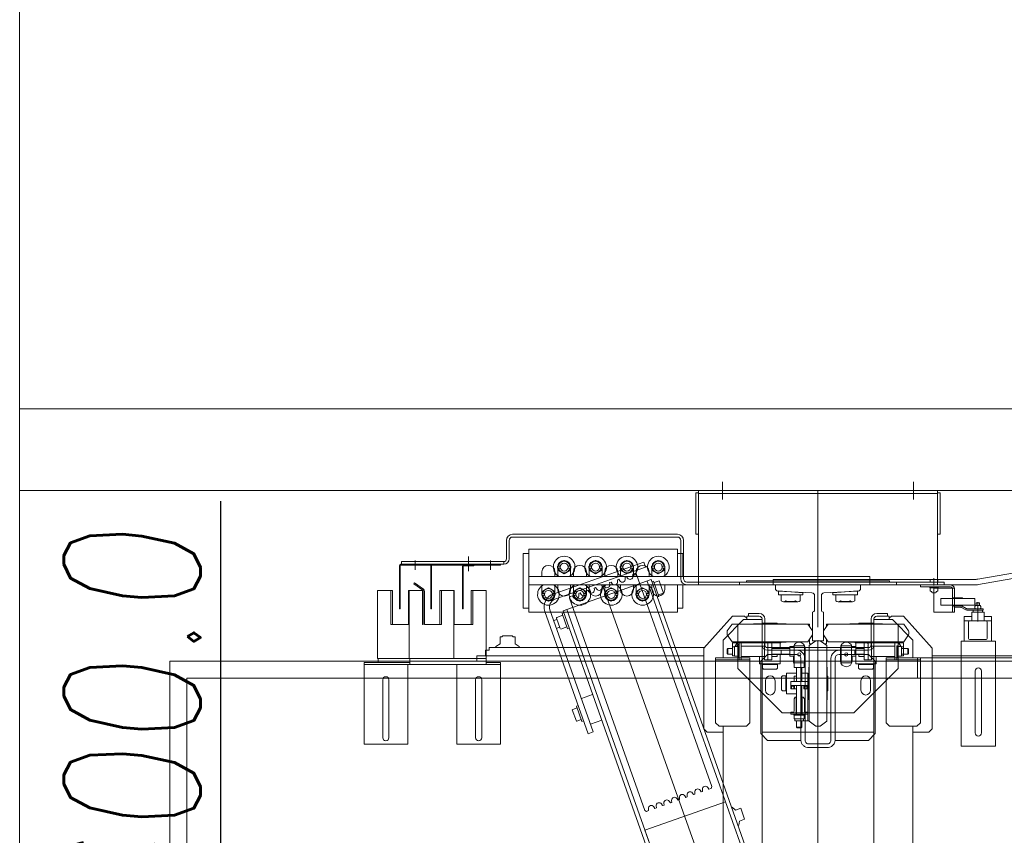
# Model space of a CAD drawing. Header units: millimetres. Extents: x 213386 to 506888, y 183055 to 450952.
# Tile 215 of 256: x 387877 to 389320, y 297905 to 299100. Entities that reach past the tile are written whole.
import ezdxf

# ---------------------------------------------------------------- set-up
doc = ezdxf.new("R2010")
doc.units = ezdxf.units.MM
doc.layers.get('Defpoints').update_dxf_attribs({"color": 255, "lineweight": 0})
doc.layers.add('DIM_COMP_AUX', color=255, linetype='Continuous', lineweight=0, plot=False)
for name, color, linetype, lineweight in [('NOVÁ TENKÁ', 255, 'Continuous', 0), ('OBRYSY', 255, 'Continuous', 0), ('ŽB', 255, 'Continuous', 0)]:
    doc.layers.add(name, color=color, linetype=linetype, lineweight=lineweight)
doc.styles.add('ROMANS', font='romans.shx', dxfattribs={"width": 0.75, "oblique": 5, "height": 200})
doc.dimstyles.new('KONE_mm', dxfattribs={"dimscale": 15, "dimtxt": 3.5, "dimasz": 3.5, "dimexe": 2, "dimexo": 0, "dimgap": 2, "dimtad": 1, "dimdec": 0, "dimrnd": 0.01, "dimzin": 0, "dimdsep": 46, "dimtxsty": 'ROMANS', "dimsah": 1, "dimcen": 0, "dimclrd": 256, "dimclre": 256, "dimclrt": 256, "dimadec": 1, "dimazin": 3, "dimtfac": 1, "dimtdec": 0, "dimtmove": 0, "dimatfit": 3, "dimfxl": 1, "dimtolj": 1, "dimtzin": 0, "dimarcsym": 0})

# ---------------------------------------------------------------- blocks, each defined once
blk = doc.blocks.new('*D978')
at = {"layer": 'Defpoints', "color": 0, "transparency": 16777216}
for p in [(300, 1805.1), (-300, 1725), (300, 1725)]:
    blk.add_point(p, dxfattribs=at)
at = {"layer": 'DIM_COMP_AUX', "lineweight": -2, "transparency": 16777216}
for p, q in [((-300, 1725), (-300, 1835.1)), ((300, 1725), (300, 1835.1)), ((-247.5, 1805.1), (247.5, 1805.1)), ((300, 1805.1), (1009.5, 1805.1))]:
    blk.add_line(p, q, dxfattribs=at)
at = {"layer": 'DIM_COMP_AUX', "transparency": 16777216}
for points in [[(-247.5, 1813.8), (-247.5, 1796.3), (-300, 1805.1)], [(247.5, 1813.8), (247.5, 1796.3), (300, 1805.1)]]:
    blk.add_solid(points, dxfattribs=at)
at = {"layer": 'DIM_COMP_AUX', "transparency": 16777216, "insert": (681, 1935.1), "char_height": 200, "attachment_point": 5, "style": 'ROMANS'}
blk.add_mtext('\\A1;600.0', dxfattribs=at)
blk = doc.blocks.new('*D981')
at = {"layer": 'Defpoints', "color": 0, "transparency": 16777216}
for p in [(370, 556.2), (370, 505), (700, 505)]:
    blk.add_point(p, dxfattribs=at)
at = {"layer": 'DIM_COMP_AUX', "lineweight": -2, "transparency": 16777216}
for p, q in [((370, 505), (370, 586.2)), ((700, 505), (700, 586.2)), ((370, 556.2), (-134.9, 556.2)), ((647.5, 556.2), (422.5, 556.2))]:
    blk.add_line(p, q, dxfattribs=at)
at = {"layer": 'DIM_COMP_AUX', "transparency": 16777216}
for points in [[(422.5, 565), (422.5, 547.5), (370, 556.2)], [(647.5, 565), (647.5, 547.5), (700, 556.2)]]:
    blk.add_solid(points, dxfattribs=at)
at = {"layer": 'DIM_COMP_AUX', "transparency": 16777216, "insert": (91.3, 686.2), "char_height": 200, "attachment_point": 5, "style": 'ROMANS'}
blk.add_mtext('\\A1;330', dxfattribs=at)
blk = doc.blocks.new('10020_Elevator_0')
at = {"layer": 'NOVÁ TENKÁ'}
for p, q in [((775, 1880), (-775, 1880)), ((775, 205), (775, 1880)), ((750, 1855), (-750, 1855)), ((750, 205), (750, 1855)), ((773.4, 1595.35), (653.4, 1595.35)), ((653.4, 1595.35), (653.4, 1531.35)), ((770.4, 1395.35), (770.4, 1595.35)), ((773.4, 1574.35), (773.4, 1595.35)), ((773.4, 1528.35), (773.4, 1574.35)), ((778.9, 1574.35), (773.4, 1574.35)), ((662.9, 1567.85), (710.35, 1567.85)), ((709.85, 1558.85), (662.9, 1558.85)), ((747.9, 1558.85), (709.85, 1558.85)), ((710.35, 1567.85), (747.9, 1567.85)), ((778.9, 1553.85), (778.9, 1509.35)), ((653.4, 1531.35), (770.4, 1531.35)), ((878.9, 1529.35), (878.9, 1530.35)), ((917, 1540.5), (917, 1390.5)), ((917, 1540.5), (921, 1540.5)), ((921, 1540.5), (921, 1390.5)), ((773.4, 1528.35), (770.4, 1528.35)), ((778.9, 1528.35), (773.4, 1528.35)), ((879.26, 1509.31), (888.46, 1522.45)), ((880.8, 1508.02), (890.1, 1521.3)), ((890.1, 1521.3), (888.46, 1522.45)), ((922.76, 1520.19), (909.02, 1520.19)), ((778.9, 1507.85), (778.9, 1463.35)), ((828.9, 1508.55), (876.69, 1508.55)), ((828.9, 1506.55), (877.27, 1506.55)), ((778.9, 1482.35), (778.9, 1461.85)), ((878.9, 1463.85), (878.9, 1483.35)), ((653.4, 1459.35), (770.4, 1459.35)), ((653.4, 1395.35), (653.4, 1459.35)), ((653.4, 1395.35), (653.4, 1459.35)), ((878.9, 1463.85), (778.9, 1463.85)), ((778.9, 1461.85), (778.9, 1416.35)), ((828.9, 1463.85), (828.9, 1463.02)), ((828.9, 1463.85), (828.9, 1463.02)), ((828.9, 1438.35), (828.9, 1463.02)), ((878.9, 1463.02), (828.9, 1463.02)), ((878.9, 1464.02), (878.9, 1463.02)), ((914, 1451.19), (852, 1451.19)), ((852, 1450.19), (852, 1451.19)), ((914, 1450.19), (852, 1450.19)), ((915, 1434.19), (915, 1449.19)), ((916, 1434.19), (916, 1449.19)), ((662.9, 1431.85), (710.11, 1431.85)), ((710.11, 1431.85), (747.9, 1431.85)), ((775.16, 1430), (783, 1430)), ((783, 1097.5), (783, 1430)), ((828.9, 1438.35), (878.9, 1438.35)), ((928.4, 1442.19), (907.14, 1442.19)), ((916, 1434.19), (915, 1434.19)), ((710.11, 1422.85), (662.9, 1422.85)), ((747.9, 1422.85), (710.11, 1422.85)), ((773.4, 1416.35), (770.4, 1416.35)), ((773.4, 1395.35), (773.4, 1416.35)), ((773.4, 1416.35), (818.4, 1416.35)), ((818.9, 1416.35), (778.9, 1416.35)), ((791, 1417.5), (783, 1417.5)), ((791, 1417.5), (791, 1412)), ((791, 1412), (795, 1412)), ((795, 1096.61), (795, 1412)), ((796.72, 1402.25), (795, 1402.25)), ((800.33, 1396), (796.72, 1402.25)), ((922.76, 1410.19), (909.02, 1410.19)), ((653.4, 1395.35), (773.4, 1395.35)), ((811, 1396), (800.33, 1396)), ((811, 1396), (811, 1393)), ((811, 1393), (811.37, 1393)), ((811.37, 1393), (812, 1391.92)), ((812, 1391.92), (812, 1378.09)), ((917, 1390.5), (921, 1390.5)), ((952, 1386.5), (925, 1386.5)), ((800.33, 1374), (796.72, 1367.75)), ((800.33, 1374), (811, 1374)), ((811, 1377), (811.37, 1377)), ((811, 1374), (811, 1377)), ((811.37, 1377), (812, 1378.09)), ((952, 1382.5), (925, 1382.5)), ((957, 1377.5), (957, 1136)), ((961, 1377.5), (961, 1136)), ((796.72, 1367.75), (795, 1367.75)), ((853, 1362), (933, 1362)), ((853, 1354), (853, 1362)), ((933, 1354), (933, 1362)), ((847, 1136), (847, 1354)), ((847, 1354), (939, 1354)), ((887, 1354), (887, 854)), ((899, 1354), (899, 854)), ((939, 1354), (939, 1136)), ((668.73, 1266.94), (847.84, 1330.33)), ((868.11, 1333.47), (863.22, 1325)), ((871.59, 1333.47), (868.11, 1333.47)), ((874.41, 1334.78), (871.59, 1334.78)), ((871.59, 1334.78), (871.59, 1330.65)), ((873, 1334.5), (882, 1334.5)), ((874.41, 1330.65), (874.41, 1334.78)), ((877.89, 1333.47), (874.41, 1333.47)), ((882.78, 1325), (877.89, 1333.47)), ((882, 1334.5), (887, 1334.5)), ((906, 1334.5), (899, 1334.5)), ((671.39, 1259.4), (850.51, 1322.79)), ((838.05, 1313.32), (822.78, 1307.92)), ((834.48, 1317.12), (836.07, 1312.62)), ((863.22, 1325), (868.11, 1316.53)), ((865.82, 1315.48), (912.87, 1182.56)), ((868.11, 1316.53), (871.59, 1316.53)), ((871.59, 1315.22), (871.59, 1319.35)), ((874.41, 1315.22), (871.59, 1315.22)), ((873, 1315.5), (882, 1315.5)), ((873.36, 1318.15), (920.41, 1185.23)), ((874.41, 1319.35), (874.41, 1315.22)), ((874.41, 1316.53), (877.89, 1316.53)), ((877.89, 1316.53), (882.78, 1325)), ((882, 1315.5), (887, 1315.5)), ((899, 1315.5), (906, 1315.5)), ((848.8, 1303.63), (372.74, 1135.13)), ((825.35, 1297.97), (822.23, 1306.77)), ((845.14, 1304.98), (822.52, 1296.97)), ((823.17, 1313.12), (824.76, 1308.62)), ((842.31, 1303.98), (839.2, 1312.78)), ((845.98, 1302.62), (845.14, 1304.98)), ((894.59, 1174.5), (848.8, 1303.63)), ((887, 1311.5), (880, 1311.5)), ((904, 1311.5), (899, 1311.5)), ((908.11, 1310.47), (903.22, 1302)), ((903.22, 1302), (908.11, 1293.53)), ((913, 1311.5), (904, 1311.5)), ((911.59, 1310.47), (908.11, 1310.47)), ((911.59, 1307.65), (911.59, 1311.78)), ((911.59, 1311.78), (914.41, 1311.78)), ((914.41, 1311.78), (914.41, 1307.65)), ((917.89, 1310.47), (914.41, 1310.47)), ((922.78, 1302), (917.89, 1310.47)), ((917.89, 1293.53), (922.78, 1302)), ((556.33, 1183.91), (867.34, 1294.23)), ((704.04, 1290.05), (687.07, 1284.04)), ((704.04, 1290.05), (704.31, 1289.29)), ((706.54, 1282.98), (704.31, 1289.29)), ((737.59, 1257.9), (850.81, 1297.97)), ((823.35, 1294.62), (822.52, 1296.97)), ((868.11, 1287.47), (863.22, 1279)), ((867.34, 1294.23), (869.89, 1293.02)), ((871.59, 1287.47), (868.11, 1287.47)), ((868.61, 1288.22), (871.01, 1289.87)), ((869.89, 1293.02), (871.01, 1289.87)), ((874.41, 1288.78), (871.59, 1288.78)), ((871.59, 1288.78), (871.59, 1284.65)), ((873, 1288.5), (882, 1288.5)), ((874.41, 1284.65), (874.41, 1288.78)), ((877.89, 1287.47), (874.41, 1287.47)), ((882.78, 1279), (877.89, 1287.47)), ((880, 1292.5), (887, 1292.5)), ((882, 1288.5), (887, 1288.5)), ((904, 1292.5), (899, 1292.5)), ((906, 1288.5), (899, 1288.5)), ((913, 1292.5), (904, 1292.5)), ((908.11, 1293.53), (911.59, 1293.53)), ((911.59, 1296.35), (911.59, 1292.22)), ((911.59, 1292.22), (914.41, 1292.22)), ((914.41, 1292.22), (914.41, 1296.35)), ((914.41, 1293.53), (917.89, 1293.53)), ((709.37, 1283.98), (686.75, 1275.97)), ((687.58, 1273.61), (686.75, 1275.97)), ((687.34, 1283.28), (687.07, 1284.04)), ((689.57, 1276.97), (687.34, 1283.28)), ((710.2, 1281.62), (709.37, 1283.98)), ((726.25, 1260.25), (720.41, 1276.75)), ((863.22, 1279), (868.11, 1270.53)), ((868.11, 1270.53), (871.59, 1270.53)), ((874.29, 1280.62), (871.38, 1280.39)), ((871.59, 1269.22), (871.59, 1273.35)), ((872.62, 1276.91), (875.02, 1278.56)), ((874.29, 1280.62), (875.02, 1278.56)), ((874.41, 1273.35), (874.41, 1269.22)), ((874.41, 1270.53), (877.89, 1270.53)), ((877.89, 1270.53), (882.78, 1279)), ((737.59, 1257.9), (384.17, 1132.81)), ((668.73, 1266.94), (671.39, 1259.4)), ((688.55, 1246.9), (682.71, 1263.4)), ((874.41, 1269.22), (871.59, 1269.22)), ((873, 1269.5), (882, 1269.5)), ((878.3, 1269.31), (875.4, 1269.08)), ((876.63, 1265.6), (879.03, 1267.25)), ((878.3, 1269.31), (879.03, 1267.25)), ((882.31, 1258), (879.41, 1257.77)), ((887, 1265.5), (880, 1265.5)), ((880.64, 1254.29), (883.04, 1255.94)), ((882, 1269.5), (887, 1269.5)), ((882.31, 1258), (883.04, 1255.94)), ((899, 1269.5), (906, 1269.5)), ((904, 1265.5), (899, 1265.5)), ((908.11, 1264.47), (903.22, 1256)), ((903.22, 1256), (908.11, 1247.53)), ((913, 1265.5), (904, 1265.5)), ((911.59, 1264.47), (908.11, 1264.47)), ((911.59, 1261.65), (911.59, 1265.78)), ((911.59, 1265.78), (914.41, 1265.78)), ((914.41, 1265.78), (914.41, 1261.65)), ((917.89, 1264.47), (914.41, 1264.47)), ((922.78, 1256), (917.89, 1264.47)), ((917.89, 1247.53), (922.78, 1256)), ((-885.49, 616.04), (885.09, 1245.09)), ((868.11, 1241.47), (863.22, 1233)), ((871.59, 1241.47), (868.11, 1241.47)), ((874.41, 1242.78), (871.59, 1242.78)), ((871.59, 1242.78), (871.59, 1238.65)), ((873, 1242.5), (882, 1242.5)), ((874.41, 1238.65), (874.41, 1242.78)), ((877.89, 1241.47), (874.41, 1241.47)), ((882.78, 1233), (877.89, 1241.47)), ((880, 1246.5), (887, 1246.5)), ((882, 1242.5), (887, 1242.5)), ((886.32, 1246.69), (883.42, 1246.46)), ((884.65, 1242.98), (887.05, 1244.63)), ((886.32, 1246.69), (887.05, 1244.63)), ((904, 1246.5), (899, 1246.5)), ((906, 1242.5), (899, 1242.5)), ((913, 1246.5), (904, 1246.5)), ((908.11, 1247.53), (911.59, 1247.53)), ((911.59, 1250.35), (911.59, 1246.22)), ((911.59, 1246.22), (914.41, 1246.22)), ((914.41, 1246.22), (914.41, 1250.35)), ((914.41, 1247.53), (917.89, 1247.53)), ((863.22, 1233), (868.11, 1224.53)), ((871.59, 1223.22), (871.59, 1227.35)), ((874.41, 1227.35), (874.41, 1223.22)), ((877.89, 1224.53), (882.78, 1233)), ((890.33, 1235.38), (887.43, 1235.15)), ((888.67, 1231.67), (891.07, 1233.32)), ((890.33, 1235.38), (891.07, 1233.32)), ((868.11, 1224.53), (871.59, 1224.53)), ((874.41, 1223.22), (871.59, 1223.22)), ((873, 1223.5), (882, 1223.5)), ((874.41, 1224.53), (877.89, 1224.53)), ((887, 1219.5), (880, 1219.5)), ((882, 1223.5), (887, 1223.5)), ((894.35, 1224.07), (891.44, 1223.84)), ((892.68, 1220.36), (895.08, 1222.01)), ((894.35, 1224.07), (895.08, 1222.01)), ((898.36, 1212.76), (895.46, 1212.53)), ((898.36, 1212.76), (899.09, 1210.7)), ((899, 1223.5), (906, 1223.5)), ((904, 1219.5), (899, 1219.5)), ((908.11, 1218.47), (903.22, 1210)), ((913, 1219.5), (904, 1219.5)), ((911.59, 1218.47), (908.11, 1218.47)), ((911.59, 1215.65), (911.59, 1219.78)), ((911.59, 1219.78), (914.41, 1219.78)), ((914.41, 1219.78), (914.41, 1215.65)), ((917.89, 1218.47), (914.41, 1218.47)), ((922.78, 1210), (917.89, 1218.47)), ((880, 1200.5), (887, 1200.5)), ((896.69, 1209.05), (899.09, 1210.7)), ((904, 1200.5), (899, 1200.5)), ((902.37, 1201.45), (899.47, 1201.22)), ((903.49, 1198.3), (902.27, 1195.75)), ((902.37, 1201.45), (903.49, 1198.3)), ((903.22, 1210), (908.11, 1201.53)), ((913, 1200.5), (904, 1200.5)), ((908.11, 1201.53), (911.59, 1201.53)), ((911.59, 1204.35), (911.59, 1200.22)), ((911.59, 1200.22), (914.41, 1200.22)), ((914.41, 1200.22), (914.41, 1204.35)), ((914.41, 1201.53), (917.89, 1201.53)), ((917.89, 1201.53), (922.78, 1210)), ((-891.82, 679.78), (527.46, 1183.53)), ((569.17, 1065.69), (527.46, 1183.53)), ((556.32, 1183.91), (555.11, 1181.35)), ((902.27, 1195.75), (591.26, 1085.42)), ((868.11, 1195.47), (863.22, 1187)), ((863.22, 1187), (868.11, 1178.53)), ((871.59, 1195.47), (868.11, 1195.47)), ((874.41, 1196.78), (871.59, 1196.78)), ((871.59, 1196.78), (871.59, 1192.65)), ((873, 1196.5), (882, 1196.5)), ((874.41, 1192.65), (874.41, 1196.78)), ((877.89, 1195.47), (874.41, 1195.47)), ((882.78, 1187), (877.89, 1195.47)), ((877.89, 1178.53), (882.78, 1187)), ((882, 1196.5), (887, 1196.5)), ((906, 1196.5), (899, 1196.5)), ((920.41, 1185.23), (912.87, 1182.56)), ((-526.87, 676.67), (892.48, 1180.44)), ((418.45, 1005.98), (894.59, 1174.5)), ((555.11, 1181.35), (556.23, 1178.2)), ((559.13, 1178.43), (556.23, 1178.2)), ((559.51, 1168.95), (561.91, 1170.61)), ((559.51, 1168.95), (560.24, 1166.89)), ((868.11, 1178.53), (871.59, 1178.53)), ((869.9, 1163.11), (892.52, 1171.12)), ((871.59, 1177.22), (871.59, 1181.35)), ((874.41, 1177.22), (871.59, 1177.22)), ((873, 1177.5), (882, 1177.5)), ((874.41, 1181.35), (874.41, 1177.22)), ((874.41, 1178.53), (877.89, 1178.53)), ((887, 1173.5), (880, 1173.5)), ((882, 1177.5), (887, 1177.5)), ((890.16, 1170.28), (892.83, 1162.74)), ((891.69, 1173.48), (892.52, 1171.12)), ((899, 1177.5), (906, 1177.5)), ((904, 1173.5), (899, 1173.5)), ((908.11, 1172.47), (903.22, 1164)), ((913, 1173.5), (904, 1173.5)), ((911.59, 1172.47), (908.11, 1172.47)), ((911.59, 1169.65), (911.59, 1173.78)), ((911.59, 1173.78), (914.41, 1173.78)), ((914.41, 1173.78), (914.41, 1169.65)), ((917.89, 1172.47), (914.41, 1172.47)), ((922.78, 1164), (917.89, 1172.47)), ((563.14, 1167.12), (560.24, 1166.89)), ((563.52, 1157.64), (565.92, 1159.3)), ((563.52, 1157.64), (564.25, 1155.58)), ((567.15, 1155.82), (564.25, 1155.58)), ((869.06, 1165.47), (869.9, 1163.11)), ((874.92, 1156.4), (872.25, 1163.95)), ((874.92, 1156.4), (892.83, 1162.74)), ((880, 1154.5), (887, 1154.5)), ((904, 1154.5), (899, 1154.5)), ((903.22, 1164), (908.11, 1155.53)), ((913, 1154.5), (904, 1154.5)), ((908.11, 1155.53), (911.59, 1155.53)), ((911.59, 1158.35), (911.59, 1154.22)), ((914.41, 1154.22), (914.41, 1158.35)), ((914.41, 1155.53), (917.89, 1155.53)), ((917.89, 1155.53), (922.78, 1164)), ((567.53, 1146.34), (569.93, 1147.99)), ((567.53, 1146.34), (568.26, 1144.28)), ((571.16, 1144.51), (568.26, 1144.28)), ((911.59, 1154.22), (914.41, 1154.22)), ((571.54, 1135.03), (573.94, 1136.68)), ((571.54, 1135.03), (572.27, 1132.97)), ((575.18, 1133.2), (572.27, 1132.97)), ((887, 1136), (847, 1136)), ((853, 1128), (853, 1136)), ((887, 1128), (853, 1128)), ((952, 1131), (896, 1131)), ((952, 1127), (896, 1127)), ((939, 1136), (899, 1136)), ((933, 1128), (899, 1128)), ((933, 1128), (933, 1136)), ((575.55, 1123.72), (577.95, 1125.37)), ((575.55, 1123.72), (576.28, 1121.66)), ((579.19, 1121.89), (576.28, 1121.66)), ((579.57, 1112.41), (581.96, 1114.06)), ((579.57, 1112.41), (580.3, 1110.35)), ((891, 815), (891, 1122)), ((583.2, 1110.58), (580.3, 1110.35)), ((583.58, 1101.1), (585.98, 1102.75)), ((583.58, 1101.1), (584.31, 1099.04)), ((587.21, 1099.27), (584.31, 1099.04)), ((676, 1097.5), (671, 1092.5)), ((794, 1097.5), (676, 1097.5)), ((841, 1055.5), (794, 1097.5)), ((991.79, 1105), (887, 1105)), ((887, 1105), (887, 755)), ((887, 755), (887, 1105)), ((887, 1105), (887, 755)), ((891, 1105), (891, 755)), ((960, 1105), (1025, 1105)), ((1021, 1105), (1021, 755)), ((1025, 1105), (1025, 755)), ((1025, 755), (1025, 1105)), ((1025, 1105), (1025, 755)), ((587.59, 1089.79), (589.99, 1091.44)), ((587.59, 1089.79), (588.71, 1086.64)), ((588.71, 1086.64), (591.26, 1085.42)), ((671, 1092.5), (671, 1069)), ((680, 1069), (-806, 1069)), ((685, 1080), (680, 1075)), ((680, 1075), (680, 1035)), ((685, 1080), (780, 1080)), ((777, 1030), (777, 1080)), ((780, 1030), (780, 1080)), ((806, 1069), (780, 1069)), ((836, 1039), (806, 1069)), ((1037.91, 1070.03), (1012.09, 1070.03)), ((561.08, 1055.59), (556.95, 1050.76)), ((560.8, 1056.36), (561.08, 1055.59)), ((783, 1055.1), (783, 1052.6)), ((783, 1055.1), (796, 1055.1)), ((786.5, 1062.89), (785.5, 1061.89)), ((793.5, 1061.89), (785.5, 1061.89)), ((785.5, 1061.89), (785.5, 1055.1)), ((792.5, 1062.89), (786.5, 1062.89)), ((793.5, 1061.89), (792.5, 1062.89)), ((793.5, 1061.89), (793.5, 1055.1)), ((793.5, 1055.5), (802, 1055.5)), ((796, 1055.1), (796, 1052.6)), ((802, 985.5), (802, 1055.5)), ((802, 1055), (802, 985)), ((802, 1055), (802, 985)), ((813.5, 1062.89), (803.5, 1055.88)), ((803.5, 1055.88), (803.5, 1000.5)), ((819.5, 1062.89), (829.5, 1055.88)), ((829.5, 1055.88), (829.5, 1000.5)), ((841, 1055.5), (841, 1052.5)), ((534.41, 1047.02), (534.68, 1046.24)), ((534.68, 1046.24), (540.92, 1045.09)), ((543.59, 1037.54), (540.92, 1045.09)), ((543.59, 1037.54), (559.62, 1043.22)), ((556.95, 1050.76), (559.62, 1043.22)), ((764.5, 1047.5), (699.5, 982.5)), ((829.5, 1047.5), (764.5, 1047.5)), ((777, 1045.5), (789.5, 1045.5)), ((777, 1042.5), (777, 1045.5)), ((777, 1042.5), (780.5, 1042.5)), ((799, 1042.5), (778.5, 1042.5)), ((778.5, 1042.5), (799, 1042.5)), ((797.5, 1047.1), (781.5, 1047.1)), ((781.5, 1047.1), (781.5, 1045.5)), ((781.5, 1045.5), (797.5, 1045.5)), ((782, 1042.5), (782, 1008.5)), ((796.69, 1052.6), (782.31, 1052.6)), ((782.31, 1047.5), (782.31, 1052.6)), ((784.11, 1047.1), (794.89, 1047.1)), ((802, 1045.5), (789.5, 1045.5)), ((796.69, 1047.5), (796.69, 1052.6)), ((797, 1042.5), (797, 1008.5)), ((797.5, 1045.5), (797.5, 1047.1)), ((802, 1042.5), (798.5, 1042.5)), ((802, 1042.5), (802, 1045.5)), ((836, 1020), (836, 1039)), ((841, 1037.5), (841, 1052.5)), ((887, 1045), (887, 745)), ((887, 1045), (891, 1045)), ((891, 1045), (891, 745)), ((680, 1035), (685, 1030)), ((685, 1030), (780, 1030)), ((836, 1034.5), (841, 1034.5)), ((838, 1034.5), (841, 1037.5)), ((841, 1032), (841, 1034.5)), ((841, 1032), (845, 1032)), ((841, 1032), (841, 1016)), ((845, 1032), (845, 1016)), ((891, 1035), (893, 1035)), ((893, 1035), (893, 930)), ((836, 1012), (-837, 1012)), ((669, 1014), (659, 1004)), ((775, 1014), (669, 1014)), ((671, 1012), (671, 848)), ((763.5, 1009.98), (764.97, 1011.45)), ((771, 1011.45), (764.97, 1011.45)), ((770, 1011.45), (770, 1000.5)), ((771, 1015.5), (771, 1000.5)), ((782, 1015.5), (771, 1015.5)), ((771, 1011.45), (771, 1000.5)), ((785, 1004), (775, 1014)), ((803, 1000.5), (803, 1024)), ((830, 1000.5), (830, 1024)), ((830, 1011.25), (831, 1011.25)), ((831, 1011.25), (831, 1000.5)), ((836, 1020), (836, 1012)), ((659, 961), (659, 1004)), ((763.5, 991.02), (763.5, 1009.98)), ((770, 989.55), (770, 1000.5)), ((771, 985.5), (771, 1000.5)), ((771, 989.55), (771, 1000.5)), ((777, 997.5), (777, 1003.5)), ((777, 1003.5), (802, 1003.5)), ((777, 997.5), (802, 997.5)), ((777.25, 1008.5), (789.5, 1008.5)), ((777.25, 1003.5), (777.25, 1008.5)), ((782, 997.5), (782, 989.95)), ((782, 995.5), (782, 997.5)), ((785, 1004), (785, 961)), ((785.5, 997.5), (785.5, 971.5)), ((801.75, 1008.5), (789.5, 1008.5)), ((801.75, 1003.5), (789.5, 1003.5)), ((791, 1004), (791, 930)), ((793.5, 997.5), (793.5, 971.5)), ((795, 1004), (795, 930)), ((837, 1008), (799, 1008)), ((801.75, 1003.5), (801.75, 1008.5)), ((802, 992), (802, 1009)), ((803, 1009), (802, 1009)), ((803, 1000.5), (803, 977)), ((803.5, 945.12), (803.5, 1000.5)), ((829.5, 945.12), (829.5, 1000.5)), ((830, 1000.5), (830, 977)), ((831, 989.75), (831, 1000.5)), ((699.5, 982.5), (699.5, 877.5)), ((733.02, 983.5), (731.55, 982.03)), ((731.55, 976), (731.55, 982.03)), ((751.98, 983.5), (733.02, 983.5)), ((751.98, 983.5), (753.45, 982.03)), ((753.45, 976), (753.45, 982.03)), ((763.5, 991.02), (764.97, 989.55)), ((771, 989.55), (764.97, 989.55)), ((785.5, 985.5), (771, 985.5)), ((785.5, 989.95), (782, 989.95)), ((785, 984), (791, 984)), ((791, 984), (791, 961)), ((793.5, 985.5), (802, 985.5)), ((803, 992), (802, 992)), ((803, 984), (802, 985)), ((803, 984), (802, 985)), ((830, 989.75), (831, 989.75)), ((863.57, 983.86), (872.38, 983.86)), ((872.38, 988), (872.38, 952)), ((872.38, 988), (878.28, 988)), ((872.38, 983.86), (872.38, 956.14)), ((875.38, 952), (878.28, 988)), ((887, 995.5), (887, 698.04)), ((887, 995.5), (895, 995.5)), ((895, 995.5), (895, 698.04)), ((697.5, 970), (697.5, 957.5)), ((700.5, 970), (697.5, 970)), ((700.5, 970), (700.5, 966.5)), ((727.5, 976), (742.5, 976)), ((727.5, 961.5), (727.5, 976)), ((731.55, 977), (742.5, 977)), ((731.55, 976), (742.5, 976)), ((734.5, 969.75), (734.5, 961.5)), ((734.5, 969.75), (739.5, 969.75)), ((734.5, 968.75), (738.5, 968.75)), ((738.5, 968.75), (738.5, 965.25)), ((738.5, 965.25), (738.5, 967)), ((739.5, 970), (739.5, 945)), ((745.5, 970), (739.5, 970)), ((739.5, 969.75), (739.5, 957.5)), ((753.45, 977), (742.5, 977)), ((757.5, 976), (742.5, 976)), ((753.45, 976), (742.5, 976)), ((745.5, 970), (745.5, 945)), ((757.5, 961.5), (757.5, 976)), ((782.31, 965), (782.31, 971.5)), ((782.31, 971.5), (796.69, 971.5)), ((796.69, 965), (796.69, 971.5)), ((862.28, 980.39), (862.28, 959.61)), ((659, 961), (659, 955)), ((659, 955), (779, 955)), ((677.5, 960.5), (678.5, 961.5)), ((677.5, 954.5), (677.5, 960.5)), ((678.5, 953.5), (677.5, 954.5)), ((678.5, 961.5), (687.9, 961.5)), ((678.5, 953.5), (678.5, 961.5)), ((678.5, 953.5), (687.9, 953.5)), ((687.5, 953.5), (687.5, 945)), ((687.5, 953.5), (687.5, 943)), ((687.9, 951), (687.9, 964)), ((687.9, 964), (690.4, 964)), ((690.4, 964.69), (690.4, 950.31)), ((695.9, 964.69), (690.4, 964.69)), ((695.9, 965.5), (695.9, 949.5)), ((697.5, 965.5), (695.9, 965.5)), ((695.9, 952.11), (695.9, 962.89)), ((697.5, 949.5), (697.5, 965.5)), ((722.5, 962), (697.5, 962)), ((697.5, 961.5), (739.5, 961.5)), ((697.5, 950), (697.5, 957.5)), ((697.5, 945), (697.5, 957.5)), ((697.5, 950), (697.5, 954.5)), ((697.5, 953.5), (739.5, 953.5)), ((722.5, 953), (697.5, 953)), ((700.51, 966.79), (700.65, 965.85)), ((702, 965), (719.9, 965)), ((722.5, 963.5), (719.9, 965)), ((722.5, 963.5), (722.5, 961.5)), ((722.5, 951.5), (722.5, 953.5)), ((734.5, 965.25), (738.5, 965.25)), ((734.5, 964.25), (739.5, 964.25)), ((739.5, 945.25), (739.5, 957.5)), ((747.5, 965), (745.5, 965)), ((745.5, 965), (753.05, 965)), ((745.5, 961.5), (765.99, 961.5)), ((745.5, 953.5), (765.99, 953.5)), ((753.05, 961.5), (753.05, 965)), ((757.5, 953.5), (757.5, 945)), ((765.99, 950.32), (765.99, 964.7)), ((772.5, 964.7), (765.99, 964.7)), ((772.49, 962.9), (772.49, 952.11)), ((772.5, 965), (797.5, 965)), ((772.5, 965), (772.5, 950)), ((775.5, 966), (782.31, 966)), ((794.89, 965), (784.11, 965)), ((797.5, 965), (797.5, 950)), ((829.5, 957.5), (829.5, 942.5)), ((872.38, 956.14), (863.57, 956.14)), ((648.54, 943), (648.54, 917)), ((648.54, 917), (648.54, 943)), ((653.77, 917), (653.77, 943)), ((659, 949), (779, 949)), ((680.11, 933), (687.12, 943)), ((687.12, 943), (742.5, 943)), ((700.5, 945), (687.5, 945)), ((687.9, 951), (690.4, 951)), ((695.9, 950.31), (690.4, 950.31)), ((695.9, 949.5), (697.5, 949.5)), ((757.5, 945), (698.84, 945)), ((700.5, 945), (700.5, 948.5)), ((702, 950), (719.9, 950)), ((742.5, 943.5), (719, 943.5)), ((722.5, 951.5), (719.9, 950)), ((751, 945), (734, 945)), ((734, 943.5), (734, 945)), ((734.5, 945), (734.5, 950.75)), ((734.5, 950.75), (739.5, 950.75)), ((734.5, 949.75), (738.5, 949.75)), ((734.5, 946.25), (738.5, 946.25)), ((734.5, 945.25), (739.5, 945.25)), ((734.5, 945.25), (739.5, 945.25)), ((738.5, 946.5), (738.5, 949.75)), ((738.5, 946.25), (738.5, 949.75)), ((742.5, 943.5), (766, 943.5)), ((797.88, 943), (742.5, 943)), ((751, 943.5), (751, 945)), ((772.5, 950.32), (765.99, 950.32)), ((797.5, 950), (772.5, 950)), ((794.5, 949), (775.5, 949)), ((804.89, 933), (797.88, 943)), ((807.24, 942.5), (800.5, 942.5)), ((800.5, 942.5), (800.5, 939.26)), ((813.5, 938.11), (803.5, 945.12)), ((819.5, 938.11), (829.5, 945.12)), ((829.5, 942.5), (825.76, 942.5)), ((872.38, 952), (875.38, 952)), ((-805, 930), (805, 930)), ((-750, 930), (750, 930)), ((680.11, 927), (687.12, 917)), ((791, 930), (791, 856)), ((795, 930), (795, 856)), ((804.89, 927), (797.88, 917)), ((825.18, 930), (948.82, 930)), ((887, 930), (887, 715.55)), ((887, 930), (1025, 930)), ((893, 825), (893, 930)), ((779, 911), (659, 911)), ((687.12, 917), (742.5, 917)), ((742.5, 916.5), (719, 916.5)), ((731.75, 916.5), (731.75, 915.5)), ((731.75, 915.5), (742.5, 915.5)), ((797.88, 917), (742.5, 917)), ((742.5, 916.5), (766, 916.5)), ((753.25, 915.5), (742.5, 915.5)), ((753.25, 916.5), (753.25, 915.5)), ((800.5, 917.5), (800.5, 920.74)), ((807.24, 917.5), (800.5, 917.5)), ((813.5, 921.89), (803.5, 914.88)), ((803.5, 914.88), (803.5, 859.5)), ((819.5, 921.89), (829.5, 914.88)), ((829.5, 917.5), (825.76, 917.5)), ((829.5, 902.5), (829.5, 917.5)), ((829.5, 914.88), (829.5, 859.5)), ((659, 899), (659, 905)), ((659, 905), (779, 905)), ((659, 856), (659, 899)), ((772.5, 896), (797.5, 896)), ((772.5, 881), (772.5, 896)), ((775.5, 897), (794.5, 897)), ((785, 899), (785, 856)), ((791, 899), (791, 876)), ((797.5, 881), (797.5, 896)), ((862.28, 879.61), (862.28, 900.39)), ((872.38, 903.86), (863.57, 903.86)), ((872.38, 872), (872.38, 908)), ((872.38, 908), (875.38, 908)), ((872.38, 876.14), (872.38, 903.86)), ((875.38, 908), (878.28, 872)), ((797.5, 881), (772.5, 881)), ((782.31, 881), (782.31, 874.5)), ((784.11, 881), (794.89, 881)), ((791, 880), (791, 890)), ((796.69, 881), (796.69, 874.5)), ((803, 859.5), (803, 883)), ((830, 859.5), (830, 883)), ((764.5, 812.5), (699.5, 877.5)), ((763.5, 868.98), (764.97, 870.45)), ((763.5, 868.98), (763.5, 859.5)), ((771, 870.45), (764.97, 870.45)), ((770, 870.45), (770, 859.5)), ((771, 874.5), (771, 859.5)), ((785.5, 874.5), (771, 874.5)), ((771, 870.45), (771, 859.5)), ((782.31, 880), (775.5, 880)), ((782, 870.05), (782, 862.5)), ((785.5, 870.05), (782, 870.05)), ((794.89, 874.5), (784.11, 874.5)), ((785, 876), (791, 876)), ((785.5, 862.5), (785.5, 874.5)), ((793.5, 862.5), (793.5, 874.5)), ((793.5, 874.5), (802, 874.5)), ((803, 876), (802, 875)), ((802, 805), (802, 875)), ((802, 874.5), (802, 804.5)), ((803, 868), (802, 868)), ((802, 868), (802, 851)), ((830, 870.25), (831, 870.25)), ((831, 870.25), (831, 859.5)), ((863.57, 876.14), (872.38, 876.14)), ((872.38, 872), (878.28, 872)), ((659, 856), (669, 846)), ((763.5, 850.02), (763.5, 859.5)), ((770, 848.55), (770, 859.5)), ((771, 844.5), (771, 859.5)), ((771, 848.55), (771, 859.5)), ((775, 846), (785, 856)), ((777, 862.5), (802, 862.5)), ((777, 862.5), (777, 856.5)), ((777, 856.5), (802, 856.5)), ((777.25, 856.5), (789.5, 856.5)), ((777.25, 856.5), (777.25, 851.5)), ((777.25, 851.5), (789.5, 851.5)), ((799, 856.5), (778.5, 856.5)), ((782, 817.5), (782, 851.5)), ((801.75, 856.5), (789.5, 856.5)), ((801.75, 851.5), (789.5, 851.5)), ((797, 817.5), (797, 851.5)), ((799, 852), (837, 852)), ((801.75, 856.5), (801.75, 851.5)), ((803, 859.5), (803, 836)), ((803.5, 804.12), (803.5, 859.5)), ((829.5, 804.12), (829.5, 859.5)), ((830, 859.5), (830, 836)), ((831, 848.75), (831, 859.5)), ((899, 854), (887, 854)), ((-836, 848), (836, 848)), ((669, 846), (775, 846)), ((763.5, 850.02), (764.97, 848.55)), ((771, 848.55), (764.97, 848.55)), ((782, 844.5), (771, 844.5)), ((799, 848), (837, 848)), ((803, 851), (802, 851)), ((830, 848.75), (831, 848.75)), ((836, 840), (836, 848)), ((836, 840), (836, 821)), ((841, 844), (841, 828)), ((845, 844), (845, 828)), ((685, 830), (680, 825)), ((680, 825), (680, 785)), ((685, 830), (780, 830)), ((777, 830), (777, 780)), ((780, 830), (780, 780)), ((841, 825.5), (836, 825.5)), ((841, 822.5), (838, 825.5)), ((841, 828), (845, 828)), ((841, 828), (841, 825.5)), ((891, 825), (893, 825)), ((829.5, 812.5), (764.5, 812.5)), ((777, 817.5), (780.5, 817.5)), ((777, 817.5), (777, 814.5)), ((777, 814.5), (789.5, 814.5)), ((778.5, 817.5), (799, 817.5)), ((798.5, 817.5), (780.5, 817.5)), ((781.5, 814.5), (797.5, 814.5)), ((781.5, 812.9), (781.5, 814.5)), ((797.5, 812.9), (781.5, 812.9)), ((782.31, 812.9), (782.31, 807.4)), ((784.11, 812.9), (794.89, 812.9)), ((796.69, 812.9), (796.69, 807.4)), ((797.5, 814.5), (797.5, 812.9)), ((802, 817.5), (798.5, 817.5)), ((802, 817.5), (802, 814.5)), ((806, 791), (836, 821)), ((841, 807.5), (841, 822.5)), ((887, 815), (891, 815)), ((796.69, 807.4), (782.31, 807.4)), ((783, 804.9), (783, 807.4)), ((783, 804.9), (796, 804.9)), ((785.5, 798.11), (785.5, 807.4)), ((793.5, 798.11), (785.5, 798.11)), ((786.5, 797.11), (785.5, 798.11)), ((792.5, 797.11), (786.5, 797.11)), ((793.5, 798.11), (792.5, 797.11)), ((793.5, 798.11), (793.5, 807.4)), ((793.5, 804.5), (802, 804.5)), ((794, 762.5), (841, 804.5)), ((796, 804.9), (796, 807.4)), ((813.5, 797.11), (803.5, 804.12)), ((819.5, 797.11), (829.5, 804.12)), ((841, 807.5), (841, 804.5)), ((-806, 791), (680, 791)), ((671, 791), (671, 767.5)), ((680, 785), (685, 780)), ((685, 780), (774, 780)), ((750, 784), (780, 784)), ((750, 558), (750, 784)), ((777, 780), (774, 780)), ((777, 780), (780, 780)), ((806, 791), (780, 791)), ((780, 784), (780, 558)), ((887, 780), (884, 780)), ((884, 760), (884, 780)), ((887, 736), (887, 780)), ((1037.91, 789.97), (1012.09, 789.97)), ((671, 767.5), (676, 762.5)), ((881.86, 765.77), (877.94, 765.77)), ((882.4, 766.25), (884, 766.25)), ((882.4, 753.75), (882.4, 766.25)), ((884, 760), (884, 766.25)), ((891, 765.77), (894.46, 765.77)), ((891, 754.23), (891, 765.77)), ((794, 762.5), (676, 762.5)), ((783, 430), (783, 762.5)), ((882, 760), (847, 760)), ((847, 730), (847, 760)), ((877.4, 763), (877.4, 764.33)), ((877.4, 755.67), (877.4, 757)), ((881.86, 754.23), (877.94, 754.23)), ((882, 730.08), (882, 760)), ((882.4, 764.33), (882.4, 760)), ((882.4, 753.75), (884, 753.75)), ((884, 736), (884, 760)), ((896.79, 760), (886, 760)), ((887, 755), (991.79, 755)), ((894.46, 754.23), (891, 754.23)), ((895, 755.67), (895, 764.33)), ((1025, 755), (960, 755)), ((857, 750.18), (867, 750.18)), ((887, 745), (891, 745)), ((881, 733), (847, 733)), ((881, 730), (847, 730)), ((854, 730.18), (854, 720.68)), ((854, 730.18), (856, 730.18)), ((856, 732.18), (857, 732.18)), ((857, 732.18), (856, 732.18)), ((868, 732.18), (867, 732.18)), ((867, 732.18), (868, 732.18)), ((867, 700.18), (867, 725.18)), ((868, 718.18), (868, 732.18)), ((650.4, 720), (804.4, 720)), ((650.4, 720), (650.4, 670)), ((804.4, 670), (804.4, 720)), ((804.4, 715.68), (840.4, 715.68)), ((807, 683.68), (807, 707.68)), ((808.5, 709.18), (832.5, 709.18)), ((834, 675.68), (834, 715.68)), ((840.4, 704.68), (840.4, 715.68)), ((850, 687.68), (850, 711.68)), ((853.76, 719.74), (850.47, 713.56)), ((852, 687.68), (852, 711.68)), ((855.53, 718.8), (852.24, 712.62)), ((856, 718.18), (857, 718.18)), ((867, 718.18), (868, 718.18)), ((669.9, 699.5), (760.9, 699.5)), ((833.05, 695.68), (856.8, 695.68)), ((834, 704.68), (847, 704.68)), ((847, 686.68), (847, 704.68)), ((847, 702.68), (850, 702.68)), ((850.4, 695.68), (856.8, 695.68)), ((852, 698.99), (852, 692.36)), ((855.19, 700.1), (852.41, 700.1)), ((856.8, 695.68), (861.5, 695.68)), ((857, 700.18), (867, 700.18)), ((887.3, 694.57), (939.02, 401.29)), ((895.18, 695.96), (946.89, 402.68)), ((669.9, 690.5), (760.9, 690.5)), ((808.5, 682.18), (832.5, 682.18)), ((834, 686.68), (847, 686.68)), ((840.4, 675.68), (840.4, 686.68)), ((847, 688.68), (850, 688.68)), ((850, 687.68), (852, 687.68)), ((855.19, 691.26), (852.41, 691.26)), ((650.4, 670), (804.4, 670)), ((804.4, 675.68), (840.4, 675.68))]:
    blk.add_line(p, q, dxfattribs=at)
for points in [[(878.9, 1555.85), (878.9, 1575.35), (778.9, 1575.35), (778.9, 1553.85)], [(878.9, 1553.35), (878.9, 1555.85), (828.9, 1555.85), (828.9, 1529.35)], [(878.9, 1553.35), (828.9, 1553.35), (828.9, 1530.35), (878.9, 1530.35)], [(915, 1543.19), (852, 1543.19), (852, 1542.19), (915, 1542.19)], [(917, 1541.19), (917, 1395.19), (916, 1395.19), (916, 1541.19)], [(878.9, 1509.03), (878.9, 1529.35), (778.9, 1529.35), (778.9, 1507.85)], [(878.9, 1509.03), (878.9, 1509.85), (828.9, 1509.85), (828.9, 1508.55)], [(828.9, 1506.55), (828.9, 1484.35), (878.9, 1484.35)], [(828.9, 1506.55), (828.9, 1481.85), (878.9, 1481.85), (878.9, 1484.35)], [(915, 1496.19), (852, 1496.19), (852, 1497.19), (915, 1497.19)], [(818.9, 1416.35), (878.9, 1416.35), (878.9, 1438.35)], [(828.9, 1438.35), (828.9, 1435.85), (878.9, 1435.85), (878.9, 1438.35)], [(828.9, 1438.35), (828.9, 1435.85), (878.9, 1435.85), (878.9, 1438.35)], [(887, 815), (887, 866.5), (887, 993.5), (887, 1122)], [(961, 1105), (1022, 1105), (1022, 1109), (961, 1109), (961, 1105)], [(802, 1048.39), (797, 1051.27), (796.69, 1051.09)], [(801.8, 1042.5), (802, 1042.61), (802, 1048.39)], [(802, 811.61), (797, 808.73), (796.69, 808.91)], [(801.8, 817.5), (802, 817.39), (802, 811.61)], [(875, 760), (875, 762.4), (875.6, 763), (877.4, 763)], [(877.4, 757), (875.6, 757), (875, 757.6), (875, 760)], [(961, 755), (1022, 755), (1022, 751), (961, 751), (961, 755)], [(857, 700.18), (857, 732.18), (857, 733.18), (857, 750.18)], [(867, 725.18), (867, 733.18), (867, 750.18)], [(856, 718.18), (856, 730.18), (856, 732.18)], [(855.19, 691.26), (856.8, 692.36), (856.8, 698.99), (855.19, 700.1)], [(856.8, 698.18), (860.3, 698.18), (860.8, 697.68), (860.8, 693.68), (860.3, 693.18), (856.8, 693.18)]]:
    blk.add_lwpolyline(points, dxfattribs=at)
for points in [[(732.5, 993), (746.5, 993, 1), (746.5, 1007), (732.5, 1007, 1), (732.5, 993, 1)], [(732.5, 867), (746.5, 867, -1), (746.5, 853), (732.5, 853, -1), (732.5, 867, -1)]]:
    blk.add_lwpolyline(points, format="xyb", dxfattribs=at)
at = {"layer": 'NOVÁ TENKÁ', "ltscale": 3}
blk.add_lwpolyline([(805, 922), (847, 922), (847, 922, -0.4142135), (850, 925), (871.2, 925, -0.3990272), (875.2, 921.21), (877.8, 871.29, 0.3990273), (881.8, 867.5), (887, 867.5), (887, 992.5), (881.8, 992.5, 0.3990272), (877.8, 988.71), (875.2, 938.79, -0.399027), (871.2, 935), (850, 935, -0.4142138), (847, 938), (847, 938), (805, 938)], format="xyb", close=True, dxfattribs=at)
at = {"layer": 'NOVÁ TENKÁ'}
for centre, radius in [((873, 1325), 5.82), ((913, 1302), 5.82), ((873, 1279), 5.82), ((913, 1256), 5.82), ((873, 1233), 5.82), ((913, 1210), 5.82), ((873, 1187), 5.82), ((913, 1164), 5.82), ((785, 957.5), 2.46), ((785, 888.5), 2.46)]:
    blk.add_circle(centre, radius, dxfattribs=at)
for centre, radius, start, end in [((662.9, 1563.35), 4.5, 90, 180), ((662.9, 1563.35), 4.5, 180, 270), ((747.9, 1563.35), 4.5, 0, 90), ((747.9, 1563.35), 4.5, 270, 0), ((915, 1541.19), 2, 0, 90), ((915, 1541.19), 1, 0, 90), ((877.27, 1511.55), 3, 270, 315.01696), ((877.27, 1511.55), 5, 270, 315), ((915, 1498.19), 1, 270, 0), ((915, 1498.19), 2, 270, 300), ((915, 1498.19), 2, 300, 0), ((914, 1449.19), 2, 0, 90), ((914, 1449.19), 1, 0, 90), ((662.9, 1427.35), 4.5, 90, 180), ((747.9, 1427.35), 4.5, 0, 90), ((662.9, 1427.35), 4.5, 180, 270), ((747.9, 1427.35), 4.5, 270, 0), ((925, 1390.5), 8, 180, 270), ((925, 1390.5), 4, 180, 270), ((952, 1377.5), 9, 0, 90), ((952, 1377.5), 5, 0, 90), ((854.51, 1311.48), 20, 19.49073, 109.49073), ((873, 1325), 15.88, 28.17805, 331.82195), ((873, 1325), 9.5, 90, 180), ((873, 1325), 8.47, 99.59407, 260.40593), ((873, 1325), 8.47, 279.59407, 80.40593), ((906, 1325), 9.5, 0, 90), ((838.35, 1312.48), 0.9, 19.49073, 109.49073), ((854.51, 1311.48), 12, 19.49073, 109.49073), ((873, 1325), 9.5, 180, 270), ((913, 1302), 15.88, 208.17805, 151.82195), ((906, 1325), 9.5, 270, 0), ((880, 1302), 9.5, 90, 180), ((880, 1302), 9.5, 180, 270), ((913, 1302), 8.47, 99.59407, 260.40593), ((913, 1302), 9.5, 0, 90), ((913, 1302), 9.5, 270, 0), ((913, 1302), 8.47, 279.59407, 80.40593), ((873, 1279), 15.88, 28.17805, 331.82195), ((873, 1279), 9.5, 90, 180), ((873, 1279), 8.47, 99.59407, 260.40593), ((871.04, 1284.67), 4.3, 124.53137, 274.53137), ((873, 1279), 8.47, 279.59407, 80.40593), ((906, 1279), 9.5, 0, 90), ((873, 1279), 9.5, 180, 270), ((875.06, 1273.37), 4.3, 124.53137, 274.53137), ((913, 1256), 15.88, 208.17805, 151.82195), ((906, 1279), 9.5, 270, 0), ((880, 1256), 9.5, 90, 180), ((880, 1256), 9.5, 180, 270), ((879.07, 1262.06), 4.3, 124.53137, 274.53137), ((913, 1256), 8.47, 99.59407, 260.40593), ((913, 1256), 9.5, 0, 90), ((913, 1256), 9.5, 270, 0), ((913, 1256), 8.47, 279.59407, 80.40593), ((873, 1233), 15.88, 28.17805, 331.82195), ((873, 1233), 9.5, 90, 180), ((873, 1233), 8.47, 99.59407, 260.40593), ((873, 1233), 8.47, 279.59407, 80.40593), ((883.08, 1250.75), 4.3, 124.53137, 274.53137), ((887.09, 1239.44), 4.3, 124.53137, 274.53137), ((906, 1233), 9.5, 0, 90), ((873, 1233), 9.5, 180, 270), ((891.1, 1228.13), 4.3, 124.53137, 274.53137), ((906, 1233), 9.5, 270, 0), ((880, 1210), 9.5, 90, 180), ((895.12, 1216.82), 4.3, 124.53137, 274.53137), ((913, 1210), 15.88, 208.17805, 151.82195), ((913, 1210), 8.47, 99.59407, 260.40593), ((913, 1210), 9.5, 0, 90), ((913, 1210), 8.47, 279.59407, 80.40593), ((873, 1187), 15.88, 28.17805, 331.82195), ((880, 1210), 9.5, 180, 270), ((899.13, 1205.51), 4.3, 124.53137, 274.53137), ((913, 1210), 9.5, 270, 0), ((873, 1187), 9.5, 90, 180), ((873, 1187), 9.5, 180, 270), ((873, 1187), 8.47, 99.59407, 260.40593), ((873, 1187), 8.47, 279.59407, 80.40593), ((906, 1187), 9.5, 0, 90), ((906, 1187), 9.5, 270, 0), ((559.47, 1174.15), 4.3, 304.53137, 94.53137), ((880, 1164), 9.5, 90, 180), ((913, 1164), 15.88, 208.17805, 151.82195), ((913, 1164), 8.47, 99.59407, 260.40593), ((913, 1164), 9.5, 0, 90), ((913, 1164), 8.47, 279.59407, 80.40593), ((563.48, 1162.84), 4.3, 304.53137, 94.53137), ((567.49, 1151.53), 4.3, 304.53137, 94.53137), ((880, 1164), 9.5, 180, 270), ((913, 1164), 9.5, 270, 0), ((571.5, 1140.22), 4.3, 304.53137, 94.53137), ((575.52, 1128.91), 4.3, 304.53137, 94.53137), ((896, 1122), 9, 90, 180), ((896, 1122), 5, 90, 180), ((952, 1136), 9, 270, 0), ((952, 1136), 5, 270, 0), ((579.53, 1117.6), 4.3, 304.53137, 94.53137), ((583.54, 1106.29), 4.3, 304.53137, 94.53137), ((587.55, 1094.98), 4.3, 304.53137, 94.53137), ((816.5, 1023.72), 39.28, 85.62002, 94.37998), ((797, 1045.5), 5, 0, 93.55462), ((797, 1045.5), 3, 0, 95.93115), ((799, 1004), 8, 90, 180), ((803.5, 1024), 0.5, 90, 180), ((829.5, 1024), 0.5, 0, 90), ((837, 1016), 8, 270, 0), ((837, 1016), 4, 270, 0), ((799, 1004), 4, 90, 180), ((867.57, 980.39), 5.29, 139.11761, 220.88239), ((803.5, 977), 0.5, 180, 270), ((829.5, 977), 0.5, 270, 0), ((883.06, 970), 20.69, 160.43422, 199.56578), ((702, 966.5), 1.5, 180, 270), ((775.5, 957.5), 8.5, 90, 122.16386), ((779, 961), 12, 270, 0), ((779, 961), 6, 270, 0), ((794.5, 957.5), 8.5, 270, 75.06951), ((867.57, 959.61), 5.29, 139.11761, 220.88239), ((702, 948.5), 1.5, 90, 180), ((718.99, 943), 0.5, 90, 180), ((766, 943), 0.5, 0, 90), ((775.5, 957.5), 8.5, 237.69718, 270), ((816.5, 977.28), 39.28, 265.62002, 274.37998), ((719.28, 930), 39.28, 175.62002, 184.37998), ((765.72, 930), 39.28, 355.62002, 4.37998), ((719, 917), 0.5, 180, 270), ((766, 917), 0.5, 270, 0), ((779, 899), 12, 0, 90), ((816.5, 882.72), 39.28, 85.62002, 94.37998), ((775.5, 888.5), 8.5, 90, 270), ((779, 899), 6, 0, 90), ((794.5, 888.5), 8.5, 284.93049, 90), ((867.57, 900.39), 5.29, 139.11761, 220.88239), ((883.06, 890), 20.69, 160.43422, 199.56578), ((803.5, 883), 0.5, 90, 180), ((829.5, 883), 0.5, 0, 90), ((867.57, 879.61), 5.29, 139.11761, 220.88239), ((799, 856), 8, 180, 270), ((799, 856), 4, 180, 270), ((837, 844), 8, 0, 90), ((837, 844), 4, 0, 90), ((803.5, 836), 0.5, 180, 270), ((829.5, 836), 0.5, 270, 0), ((797, 814.5), 5, 266.44538, 0), ((816.5, 836.28), 39.28, 265.62002, 274.37998), ((879.61, 764.33), 2.21, 139.11761, 180), ((880.19, 764.33), 2.21, 0, 40.88239), ((895, 773.19), 4, 180, 185.44733), ((892.79, 764.33), 2.21, 0, 40.88239), ((879.61, 755.67), 2.21, 180, 220.88239), ((880.19, 755.67), 2.21, 319.11761, 324.94662), ((880.19, 755.67), 2.21, 324.94662, 0), ((892.79, 755.67), 2.21, 319.11761, 0), ((881, 736), 6, 270, 0), ((881, 736), 3, 289.47122, 0), ((881, 736), 3, 270, 289.47122), ((881, 736), 3, 270, 289.47122), ((808.5, 707.68), 1.5, 90, 180), ((832.5, 707.68), 1.5, 0, 90), ((854, 711.68), 4, 151.92751, 180), ((854, 711.68), 2, 151.92751, 180), ((852, 720.68), 2, 331.92751, 0), ((852, 720.68), 4, 331.92751, 0), ((669.9, 695), 4.5, 90, 180), ((669.9, 695), 4.5, 180, 270), ((760.9, 695), 4.5, 0, 90), ((760.9, 695), 4.5, 270, 0), ((853.69, 698.99), 1.69, 139.11761, 180), ((907, 698.04), 20, 180, 190), ((907, 698.04), 12, 180, 190), ((808.5, 683.68), 1.5, 180, 270), ((832.5, 683.68), 1.5, 270, 0), ((853.69, 692.36), 1.69, 180, 220.88239)]:
    blk.add_arc(centre, radius, start, end, dxfattribs=at)
for points, knots in [([(659, 955), (657.63, 955), (654.8, 954.34), (651.33, 951.61), (649.06, 947.64), (648.54, 944.55), (648.54, 943)], [0, 0, 0, 0, 0.2339852, 0.4776314, 0.7343636, 1, 1, 1, 1]), ([(659, 955), (657.63, 955), (654.8, 954.34), (651.33, 951.61), (649.06, 947.64), (648.54, 944.55), (648.54, 943)], [0, 0, 0, 0, 0.2339852, 0.4776314, 0.7343636, 1, 1, 1, 1]), ([(659, 949), (658.32, 949), (656.9, 948.67), (655.17, 947.31), (654.03, 945.32), (653.77, 943.78), (653.77, 943)], [0, 0, 0, 0, 0.2339974, 0.4776355, 0.7343494, 1, 1, 1, 1]), ([(648.54, 917), (648.54, 915.45), (649.06, 912.36), (651.33, 908.39), (654.8, 905.66), (657.63, 905), (659, 905)], [0, 0, 0, 0, 0.2656364, 0.5223686, 0.7660148, 1, 1, 1, 1]), ([(648.54, 917), (648.54, 915.45), (649.06, 912.36), (651.33, 908.39), (654.8, 905.66), (657.63, 905), (659, 905)], [0, 0, 0, 0, 0.2656364, 0.5223686, 0.7660148, 1, 1, 1, 1]), ([(653.77, 917), (653.77, 916.22), (654.03, 914.68), (655.17, 912.69), (656.9, 911.33), (658.32, 911), (659, 911)], [0, 0, 0, 0, 0.2656506, 0.5223645, 0.7660026, 1, 1, 1, 1])]:
    blk.add_open_spline(points, degree=3, knots=knots, dxfattribs=at)
blk.add_point((805, 930), dxfattribs=at)
at = {"layer": 'NOVÁ TENKÁ', "linetype": 'ByBlock'}
for p in [(797.22, 856.5), (800.75, 856.5)]:
    blk.add_point(p, dxfattribs=at)
at = {"layer": 'DIM_COMP_AUX'}
dim = blk.add_linear_dim(base=(300, 1805.08), p1=(-300, 1725), p2=(300, 1725), dimstyle='KONE_mm', override={"dimdec": 1}, dxfattribs=at)
dim.commit()
dim.dimension.update_dxf_attribs({"geometry": '*D978', "text_midpoint": (681.01, 1935.08)})
dim = blk.add_linear_dim(base=(370, 556.23), p1=(700, 505), p2=(370, 505), angle=180, dimstyle='KONE_mm', override={"dimdec": 0}, dxfattribs=at)
dim.commit()
dim.dimension.update_dxf_attribs({"geometry": '*D981', "text_midpoint": (91.31, 686.23)})

msp = doc.modelspace()

# ---------------------------------------------------------------- linework, layer by layer
at = {"layer": 'OBRYSY'}
for p, q in [((389976.6, 298529.7), (387876.6, 298529.7)), ((389976.6, 298409.7), (387876.6, 298409.7))]:
    msp.add_line(p, q, dxfattribs=at)
at = {"layer": 'ŽB'}
msp.add_line((387876.6, 300732.2), (387876.6, 296207.2), dxfattribs=at)

# ---------------------------------------------------------------- block references
at = {"rotation": 90}
msp.add_blockref('10020_Elevator_0', (389976.6, 297384.7), dxfattribs=at)

doc.saveas('drawing.dxf')
